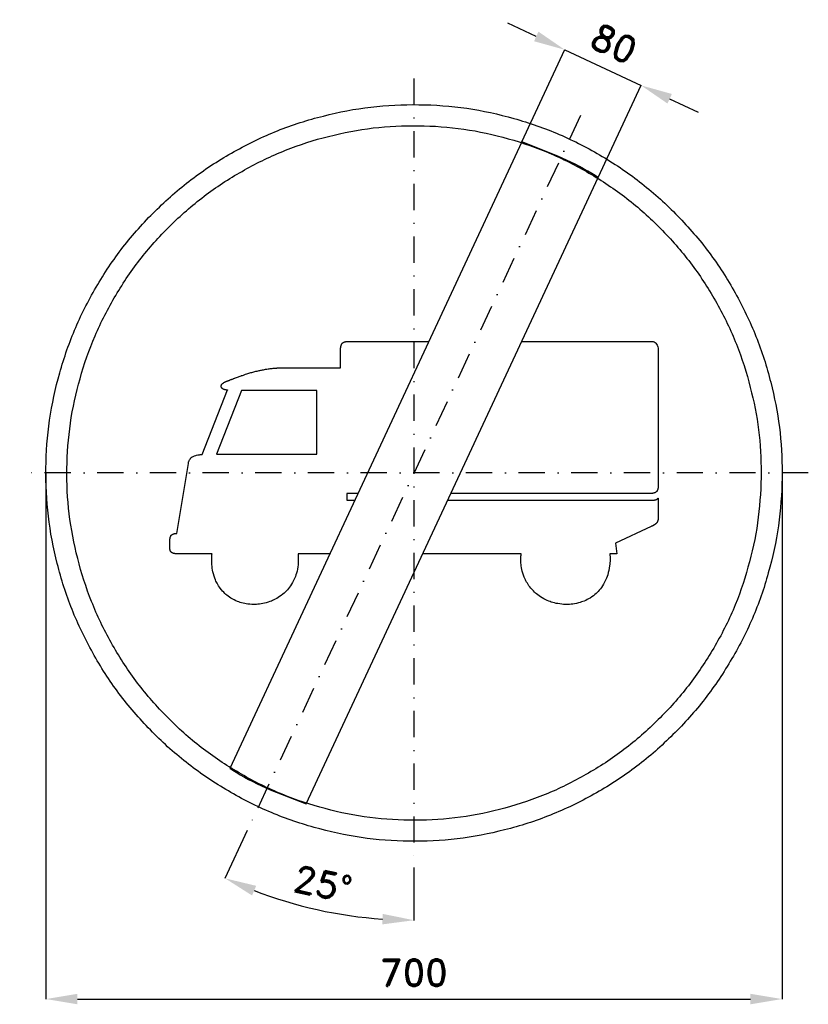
# Model space of a CAD drawing. Header units: millimetres. Extents: x -375 to 375, y -505 to 431.
import ezdxf

# ---------------------------------------------------------------- set-up
doc = ezdxf.new("R2010")
doc.units = ezdxf.units.MM
doc.header["$LTSCALE"] = 5
doc.linetypes.add('ČERCHOVANÁX2', pattern=[2, 1, -0.5, 0, -0.5])
doc.layers.add('Kóty', color=2, linetype='Continuous')
doc.layers.add('Značka', color=7, linetype='Continuous')
doc.styles.get("Standard").update_dxf_attribs({"font": 'romand.shx', "height": 25})
doc.dimstyles.get("Standard").update_dxf_attribs({"dimtxt": 25, "dimasz": 30, "dimexe": 0.18, "dimexo": 0.0625, "dimgap": 12.5, "dimtad": 1, "dimdec": 0, "dimzin": 0, "dimdsep": 46, "dimtxsty": 'Standard', "dimcen": 0.09, "dimadec": 0, "dimazin": 0, "dimtfac": 1, "dimtdec": 0, "dimtofl": 0, "dimtmove": 0, "dimatfit": 3, "dimfxl": 1, "dimtolj": 1, "dimtzin": 0, "dimarcsym": 0})

# ---------------------------------------------------------------- blocks, each defined once
blk = doc.blocks.new('*D2')
at = {"layer": 'Defpoints', "color": 0, "transparency": 16777216}
for p in [(-350.05, 0), (350, -4.58), (350, -500.03)]:
    blk.add_point(p, dxfattribs=at)
at = {"layer": 'Kóty', "color": 0, "lineweight": -2, "transparency": 16777216}
for p, q in [((-350.05, -0.06), (-350.05, -500.21)), ((350, -4.64), (350, -500.21)), ((-320.05, -500.03), (320, -500.03))]:
    blk.add_line(p, q, dxfattribs=at)
at = {"layer": 'Kóty', "color": 0, "transparency": 16777216}
for points in [[(-320.05, -495.03), (-320.05, -505.03), (-350.05, -500.03)], [(320, -495.03), (320, -505.03), (350, -500.03)]]:
    blk.add_solid(points, dxfattribs=at)
at = {"layer": 'Kóty', "color": 0, "transparency": 16777216, "insert": (-0.03, -475.03), "char_height": 25, "attachment_point": 5}
blk.add_mtext('\\A1;700', dxfattribs=at)
blk = doc.blocks.new('*D3')
at = {"layer": 'Defpoints', "color": 0, "transparency": 16777216}
for p in [(215.95, 368.33), (102.6, 314.6), (175.1, 280.77)]:
    blk.add_point(p, dxfattribs=at)
at = {"layer": 'Kóty', "color": 0, "lineweight": -2, "transparency": 16777216}
for p, q in [((116.27, 414.84), (89.08, 427.53)), ((102.63, 314.66), (143.53, 402.32)), ((175.13, 280.83), (216.03, 368.5)), ((243.14, 355.65), (270.32, 342.96))]:
    blk.add_line(p, q, dxfattribs=at)
at = {"layer": 'Kóty', "color": 0, "transparency": 16777216}
for points in [[(118.38, 419.37), (114.15, 410.31), (143.45, 402.16)], [(245.25, 360.18), (241.02, 351.12), (215.95, 368.33)]]:
    blk.add_solid(points, dxfattribs=at)
at = {"layer": 'Kóty', "color": 0, "transparency": 16777216, "insert": (190.27, 407.9), "char_height": 25, "attachment_point": 5, "rotation": 334.98787}
blk.add_mtext('\\A1;80', dxfattribs=at)
blk = doc.blocks.new('*D4')
at = {"layer": 'Defpoints', "color": 0, "transparency": 16777216}
for p in [(0, 375), (158.48, 339.87), (-158.48, -339.87), (0, -375), (-121.93, -407.27)]:
    blk.add_point(p, dxfattribs=at)
at = {"layer": 'Kóty', "color": 0, "lineweight": -2, "transparency": 16777216}
for p, q in [((-158.51, -339.92), (-179.74, -385.46)), ((0, -375.06), (0, -425.31))]:
    blk.add_line(p, q, dxfattribs=at)
blk.add_arc((0, 0), 425.13, 249.04403, 265.95597, dxfattribs=at)
at = {"layer": 'Kóty', "color": 0, "transparency": 16777216}
for points in [[(-154, -401.61), (-150.1, -392.41), (-179.67, -385.3)], [(-29.8, -419.07), (-30.16, -429.07), (0, -425.13)]]:
    blk.add_solid(points, dxfattribs=at)
at = {"layer": 'Kóty', "color": 0, "transparency": 16777216, "insert": (-86.6, -390.64), "char_height": 25, "attachment_point": 5, "rotation": 347.5}
blk.add_mtext('\\A1;25°', dxfattribs=at)

msp = doc.modelspace()

# ---------------------------------------------------------------- linework, layer by layer
at = {"layer": 'Kóty'}
msp.add_lwpolyline([(143.4517, 402.1593), (215.9517, 368.3333)], dxfattribs=at)
at = {"layer": 'Značka', "color": 6, "linetype": 'ČERCHOVANÁX2', "lineweight": 25, "ltscale": 5}
for p, q in [((0, 375), (0, -375)), ((158.4818, 339.8654), (-158.4818, -339.8654)), ((375, 0), (-375, 0))]:
    msp.add_line(p, q, dxfattribs=at)
at = {"layer": 'Značka', "color": 5}
for points in [[(350, 0), (350, -2.291), (350, -4.581, -0.0321663), (346.5, -50.208, -0.0357268), (336.9, -95.004, -0.0366679), (321.8, -138.262, -0.0347487), (300.8, -178.953, -0.0340422), (275, -216.774, -0.0344423), (244.2, -250.7057, -0.0345546), (209.5, -280.5629, -0.0344262), (171, -305.3736, -0.034386), (129.7, -325.2231, -0.0344168), (86.2, -339.2308, -0.0344232), (41.2, -347.7241, -0.0344159), (-4.6, -349.97, -0.0344167), (-50.2, -346.5273, -0.034417), (-95, -336.8593, -0.0344219), (-138.2, -321.7156, -0.0344258), (-179, -300.7922, -0.0344196), (-216.8, -274.9795, -0.0344135), (-250.7, -244.227, -0.0344027), (-280.6, -209.504, -0.0344212), (-305.4, -171.017, -0.0344081), (-325.2, -129.751, -0.0344167), (-339.2, -86.154, -0.034422), (-347.7, -41.156, -0.0344239), (-350, 4.581, -0.0344186), (-346.5, 50.244, -0.0344066), (-336.9, 95.004, -0.0344079), (-321.7, 138.22, -0.0344215), (-300.8, 178.953, -0.0344123), (-275, 216.776, -0.0344159), (-244.2, 250.706, -0.0344112), (-209.5, 280.56, -0.0344102), (-171, 305.374, -0.0344135), (-129.8, 325.224, -0.0344133), (-86.2, 339.231, -0.0344178), (-41.2, 347.724, -0.0344147), (4.6, 349.97, -0.0344183), (50.2, 346.527, -0.0344185), (95, 336.859, -0.0344139), (138.2, 321.715, -0.0344122), (179, 300.792, -0.034421), (216.8, 274.98, -0.0343987), (250.7, 244.227, -0.0344281), (280.6, 209.501, -0.0344954), (305.4, 171.017, -0.0344081), (325.2, 129.763, -0.0340917), (339.2, 86.154, -0.0328069), (347.5, 43.384, -0.0342764), (350, 0)], [(330, 0), (330, -2.16), (330, -4.32, -0.0321676), (326.7, -47.339, -0.0357412), (317.6, -89.575, -0.0366598), (303.4, -130.361, -0.0347689), (283.6, -168.727, -0.0340415), (259.3, -204.387, -0.0344506), (230.3, -236.38, -0.034559), (197.5, -264.5307, -0.0344287), (161.2, -287.9237, -0.034392), (122.3, -306.6389, -0.034413), (81.2, -319.8462, -0.0344226), (38.8, -327.8541, -0.0344166), (-4.3, -329.9717, -0.0344155), (-47.4, -326.7258, -0.0344178), (-89.6, -317.6102, -0.0344206), (-130.3, -303.3319, -0.0344145), (-168.7, -283.6041, -0.034423), (-204.4, -259.2663, -0.034424), (-236.4, -230.271, -0.0344207), (-264.5, -197.532, -0.0344091), (-287.9, -161.245, -0.0344122), (-306.6, -122.337, -0.0343888), (-319.8, -81.231, -0.0343928), (-327.9, -38.804, -0.034449), (-330, 4.32, -0.0344398), (-326.7, 47.373, -0.0344103), (-317.6, 89.575, -0.0344275), (-303.3, 130.322, -0.0344042), (-283.6, 168.727, -0.0344117), (-259.3, 204.389, -0.034409), (-230.3, 236.38, -0.0344094), (-197.5, 264.528, -0.0344108), (-161.2, 287.924, -0.0344214), (-122.3, 306.639, -0.0344114), (-81.2, 319.846, -0.034423), (-38.8, 327.854, -0.0344179), (4.3, 329.972, -0.0344171), (47.4, 326.726, -0.0344183), (89.6, 317.61, -0.0344109), (130.3, 303.332, -0.0344202), (168.7, 283.604, -0.0344124), (204.4, 259.267, -0.034393), (236.4, 230.271, -0.0344124), (264.5, 197.529, -0.0344903), (287.9, 161.245, -0.0344317), (306.6, 122.348, -0.034062), (319.8, 81.231, -0.032789), (327.7, 40.905, -0.034256), (330, 0)], [(175.1, 280.775), (172.2, 282.633), (169.2, 284.464, 0.0360054), (136.7, 301.075), (102.6, 314.601), (-175.1, -280.7754), (-172.2, -282.6332), (-169.2, -284.4635, 0.0360042), (-136.7, -301.0751), (-102.6, -314.6012), (175.1, 280.775)]]:
    msp.add_lwpolyline(points, format="xyb", dxfattribs=at)
for points in [[(-79.9836, -76.85), (-110.1, -76.85), (-110.1, -76.932), (-110.1, -77.014), (-110.1, -77.586), (-110.1, -78.159), (-110.1, -78.705), (-110, -79.25), (-110, -79.797), (-110, -80.343), (-110, -80.78), (-110, -81.217), (-110, -81.683), (-110, -82.148), (-110, -82.23), (-110, -82.312), (-110, -82.621), (-110, -82.929), (-110, -83.546), (-110, -84.163), (-110.1, -85.709), (-110.2, -87.252), (-110.5, -89.307), (-110.8, -91.347), (-111.2, -93.37), (-111.8, -95.369), (-112.3, -96.947), (-112.8, -98.5), (-113.6, -100.401), (-114.5, -102.264), (-115.4, -104.042), (-116.4, -105.774), (-117.3, -107.173), (-118.3, -108.525), (-119.3, -109.835), (-120.4, -111.097), (-121.3, -112.073), (-122.3, -113.014), (-123.5, -114.142), (-124.7, -115.221), (-126.2, -116.418), (-127.8, -117.546), (-129.1, -118.426), (-130.5, -119.246), (-131.9, -120.015), (-133.3, -120.726), (-134.5, -121.257), (-135.6, -121.748), (-137.1, -122.31), (-138.7, -122.82), (-140.5, -123.376), (-142.3, -123.856), (-143.8, -124.193), (-145.4, -124.466), (-147, -124.685), (-148.5, -124.845), (-149.8, -124.933), (-151, -124.98), (-152.6, -124.984), (-154.2, -124.937), (-156.1, -124.829), (-158, -124.644), (-159.5, -124.425), (-161, -124.141), (-162.6, -123.801), (-164.1, -123.399), (-165.3, -123.036), (-166.5, -122.631), (-167.9, -122.069), (-169.4, -121.452), (-171.1, -120.65), (-172.8, -119.768), (-174.1, -118.967), (-175.5, -118.101), (-176.8, -117.182), (-178, -116.206), (-179, -115.388), (-179.9, -114.532), (-181, -113.415), (-182.1, -112.253), (-183.2, -110.962), (-184.3, -109.622), (-185.1, -108.467), (-185.9, -107.277), (-186.6, -106.058), (-187.3, -104.812), (-187.8, -103.797), (-188.3, -102.766), (-188.8, -101.458), (-189.4, -100.131), (-190.1, -98.041), (-190.8, -95.918), (-191.2, -94.127), (-191.6, -92.316), (-191.9, -90.494), (-192.1, -88.66), (-192.3, -87.19), (-192.4, -85.716), (-192.4, -83.876), (-192.4, -82.035), (-192.3, -81.382), (-192.3, -80.728), (-192.3, -80.23), (-192.3, -79.732), (-192.3, -79.243), (-192.2, -78.755), (-192.2, -78.35), (-192.2, -77.946), (-192.2, -77.484), (-192.1, -77.023), (-192.1, -76.936), (-192.1, -76.85), (-224.6, -76.847), (-224.7, -76.847), (-224.7, -76.847), (-224.7, -76.848), (-224.8, -76.849), (-224.8, -76.85), (-224.9, -76.85), (-224.9, -76.851), (-225, -76.851), (-225, -76.851), (-225, -76.851), (-225.1, -76.851), (-225.1, -76.851), (-225.5, -76.851), (-225.8, -76.848), (-226.1, -76.841), (-226.4, -76.828), (-226.7, -76.809), (-227, -76.784), (-227.2, -76.76), (-227.5, -76.729), (-227.7, -76.683), (-228, -76.629), (-228.2, -76.589), (-228.4, -76.544), (-228.6, -76.502), (-228.8, -76.456), (-228.9, -76.406), (-229.1, -76.352), (-229.2, -76.305), (-229.4, -76.255), (-229.5, -76.189), (-229.7, -76.117), (-229.8, -76.06), (-229.9, -75.999), (-230, -75.946), (-230.1, -75.89), (-230.2, -75.832), (-230.3, -75.771), (-230.4, -75.721), (-230.4, -75.67), (-230.5, -75.603), (-230.6, -75.534), (-230.7, -75.454), (-230.8, -75.372), (-230.9, -75.301), (-231, -75.228), (-231, -75.152), (-231.1, -75.074), (-231.1, -75.01), (-231.2, -74.945), (-231.3, -74.862), (-231.3, -74.778), (-231.4, -74.674), (-231.5, -74.567), (-231.5, -74.477), (-231.6, -74.385), (-231.6, -74.292), (-231.7, -74.197), (-231.7, -74.12), (-231.7, -74.043), (-231.8, -73.945), (-231.8, -73.846), (-231.8, -73.738), (-231.9, -73.63), (-231.9, -73.539), (-231.9, -73.448), (-231.9, -73.356), (-232, -73.264), (-232, -73.19), (-232, -73.116), (-232, -73.024), (-232, -72.93), (-232.1, -72.793), (-232.1, -72.655), (-232.1, -72.539), (-232.1, -72.424), (-232.1, -72.308), (-232.1, -72.193), (-232.1, -72.1), (-232.1, -72.008), (-232.1, -71.892), (-232.1, -71.776), (-232.1, -71.735), (-232.1, -71.694), (-232.1, -71.659), (-232.1, -71.624), (-232.1, -71.59), (-232.1, -71.555), (-232.1, -71.528), (-232.1, -71.5), (-232.1, -71.466), (-232.1, -71.432), (-232.1, -71.322), (-232.1, -71.212), (-232.1, -70.992), (-232.1, -70.772), (-232.1, -70.222), (-232.1, -69.672), (-232.1, -68.938), (-232.1, -68.205), (-232.1, -67.472), (-232.1, -66.739), (-232.1, -66.152), (-232.1, -65.565), (-232.1, -64.832), (-232.1, -64.099), (-232.1, -63.791), (-232.1, -63.484), (-232.1, -63.228), (-232.1, -62.972), (-232.1, -62.717), (-232, -62.462), (-232, -62.259), (-232, -62.056), (-231.9, -61.805), (-231.9, -61.554), (-231.8, -61.377), (-231.8, -61.2), (-231.7, -61.054), (-231.7, -60.91), (-231.6, -60.766), (-231.6, -60.624), (-231.5, -60.512), (-231.5, -60.4), (-231.4, -60.263), (-231.4, -60.127), (-231.3, -59.983), (-231.2, -59.842), (-231.1, -59.727), (-231.1, -59.614), (-231, -59.504), (-230.9, -59.397), (-230.8, -59.313), (-230.8, -59.231), (-230.7, -59.132), (-230.6, -59.035), (-230.5, -58.925), (-230.3, -58.818), (-230.2, -58.733), (-230.1, -58.651), (-230, -58.573), (-229.9, -58.498), (-229.8, -58.44), (-229.7, -58.384), (-229.6, -58.318), (-229.5, -58.254), (-229.3, -58.176), (-229.2, -58.102), (-229.1, -58.045), (-228.9, -57.992), (-228.8, -57.942), (-228.6, -57.896), (-228.5, -57.861), (-228.4, -57.828), (-228.3, -57.79), (-228.1, -57.755), (-228, -57.729), (-227.9, -57.704), (-227.8, -57.685), (-227.7, -57.666), (-227.7, -57.649), (-227.6, -57.633), (-227.5, -57.621), (-227.4, -57.609), (-227.3, -57.596), (-227.2, -57.583), (-227.1, -57.56), (-226.9, -57.54), (-226.8, -57.525), (-226.6, -57.512), (-226.5, -57.501), (-226.3, -57.492), (-226.2, -57.485), (-226.1, -57.479), (-226, -57.474), (-225.8, -57.469), (-225.8, -57.468), (-225.7, -57.467), (-225.7, -57.466), (-225.6, -57.465), (-225.6, -57.465), (-225.5, -57.464), (-225.5, -57.464), (-225.5, -57.463), (-225.4, -57.462), (-225.4, -57.461), (-225.4, -57.461), (-225.4, -57.461), (-214.6, 8.953), (-214.6, 8.969), (-214.6, 8.986), (-214.6, 9.003), (-214.6, 9.037), (-214.6, 9.071), (-214.6, 9.155), (-214.6, 9.24), (-214.6, 9.353), (-214.5, 9.465), (-214.5, 9.578), (-214.5, 9.691), (-214.5, 9.781), (-214.4, 9.871), (-214.4, 9.966), (-214.4, 10.061), (-214.4, 10.078), (-214.4, 10.095), (-214.4, 10.177), (-214.3, 10.259), (-214.3, 10.421), (-214.2, 10.583), (-214.1, 10.972), (-213.9, 11.359), (-213.7, 11.849), (-213.5, 12.329), (-213.2, 12.791), (-212.9, 13.234), (-212.7, 13.584), (-212.4, 13.918), (-212.1, 14.277), (-211.7, 14.611), (-211.6, 14.671), (-211.6, 14.73), (-211.6, 14.735), (-211.5, 14.74), (-211.5, 14.748), (-211.5, 14.757), (-211.5, 14.767), (-211.5, 14.778), (-211.5, 14.789), (-211.5, 14.8), (-211.5, 14.808), (-211.5, 14.817), (-211.4, 14.828), (-211.4, 14.839), (-211.3, 14.923), (-211.2, 15.006), (-211, 15.168), (-210.7, 15.32), (-210.1, 15.679), (-209.5, 15.989), (-208.6, 16.356), (-207.6, 16.65), (-206.7, 16.896), (-205.7, 17.088), (-204.9, 17.21), (-204.1, 17.306), (-203.3, 17.383), (-202.5, 17.437), (-202.4, 17.444), (-202.2, 17.451), (-202.2, 17.452), (-202.2, 17.453), (-202.2, 17.456), (-202.1, 17.459), (-202.1, 17.465), (-202, 17.472), (-201.9, 17.48), (-201.8, 17.487), (-201.7, 17.494), (-201.6, 17.499), (-201.5, 17.503), (-201.5, 17.506), (-201.4, 17.508), (-201.3, 17.509), (-201.3, 17.509), (-201.3, 17.509), (-177.3, 78.83), (-177.3, 78.83), (-177.3, 78.829), (-177.4, 78.826), (-177.4, 78.823), (-177.5, 78.821), (-177.5, 78.818), (-177.6, 78.815), (-177.6, 78.813), (-177.7, 78.811), (-177.7, 78.81), (-177.8, 78.809), (-177.8, 78.809), (-178.1, 78.809), (-178.5, 78.82), (-178.7, 78.84), (-179, 78.872), (-179.3, 78.912), (-179.5, 78.963), (-179.8, 79.011), (-180, 79.066), (-180.2, 79.145), (-180.5, 79.233), (-180.7, 79.314), (-180.9, 79.402), (-181.1, 79.482), (-181.3, 79.569), (-181.5, 79.662), (-181.6, 79.762), (-181.8, 79.846), (-181.9, 79.935), (-182, 80.051), (-182.2, 80.173), (-182.3, 80.269), (-182.4, 80.369), (-182.5, 80.455), (-182.6, 80.544), (-182.7, 80.636), (-182.8, 80.73), (-182.8, 80.808), (-182.9, 80.887), (-182.9, 80.989), (-183, 81.093), (-183.1, 81.211), (-183.1, 81.333), (-183.2, 81.436), (-183.2, 81.542), (-183.3, 81.649), (-183.3, 81.758), (-183.3, 81.846), (-183.4, 81.934), (-183.4, 82.046), (-183.4, 82.159), (-183.4, 82.302), (-183.4, 82.445), (-183.4, 82.563), (-183.4, 82.682), (-183.4, 82.8), (-183.4, 82.918), (-183.3, 83.011), (-183.3, 83.103), (-183.3, 83.218), (-183.2, 83.331), (-183.2, 83.493), (-183.1, 83.651), (-183, 83.779), (-183, 83.904), (-182.9, 84.027), (-182.8, 84.146), (-182.7, 84.239), (-182.7, 84.331), (-182.6, 84.443), (-182.5, 84.553), (-182.3, 84.721), (-182.2, 84.883), (-182, 85.013), (-181.9, 85.139), (-181.7, 85.261), (-181.6, 85.378), (-181.5, 85.47), (-181.3, 85.559), (-181.2, 85.668), (-181, 85.774), (-180.7, 85.998), (-180.3, 86.211), (-180, 86.379), (-179.7, 86.537), (-179.4, 86.689), (-179.1, 86.832), (-178.8, 86.943), (-178.6, 87.048), (-178.3, 87.174), (-177.9, 87.294), (-177.8, 87.335), (-177.7, 87.375), (-177.6, 87.408), (-177.5, 87.442), (-177.4, 87.474), (-177.3, 87.507), (-177.3, 87.533), (-177.2, 87.558), (-177.1, 87.59), (-177, 87.622), (-176.9, 87.651), (-176.8, 87.679), (-176.8, 87.703), (-176.7, 87.727), (-176.6, 87.752), (-176.6, 87.776), (-176.5, 87.796), (-176.5, 87.815), (-176.4, 87.84), (-176.3, 87.865), (-176.1, 87.933), (-175.9, 88), (-175.8, 88.056), (-175.6, 88.114), (-175.5, 88.171), (-175.3, 88.229), (-175.2, 88.276), (-175.1, 88.323), (-174.9, 88.381), (-174.7, 88.44), (-174.2, 88.661), (-173.6, 88.882), (-173.1, 89.067), (-172.6, 89.253), (-172.1, 89.44), (-171.6, 89.626), (-171.2, 89.776), (-170.8, 89.925), (-170.4, 90.111), (-169.9, 90.296), (-168.9, 90.674), (-167.9, 91.048), (-167, 91.357), (-166.2, 91.663), (-165.4, 91.965), (-164.5, 92.264), (-163.9, 92.501), (-163.2, 92.736), (-162.3, 93.025), (-161.5, 93.311), (-160.3, 93.713), (-159.1, 94.105), (-158.1, 94.424), (-157.1, 94.734), (-156.1, 95.038), (-155.1, 95.333), (-154.2, 95.564), (-153.4, 95.788), (-152.4, 96.061), (-151.4, 96.325), (-150.3, 96.599), (-149.2, 96.864), (-148.3, 97.077), (-147.4, 97.282), (-146.5, 97.479), (-145.6, 97.669), (-144.9, 97.816), (-144.1, 97.958), (-143.2, 98.127), (-142.3, 98.29), (-141.1, 98.507), (-139.8, 98.717), (-138.8, 98.884), (-137.8, 99.041), (-136.7, 99.187), (-135.7, 99.319), (-134.9, 99.413), (-134, 99.497), (-133.2, 99.573), (-132.3, 99.633), (-132.1, 99.642), (-132, 99.651), (-131.9, 99.653), (-131.9, 99.654), (-131.9, 99.658), (-131.8, 99.661), (-131.7, 99.669), (-131.5, 99.677), (-131.3, 99.687), (-131.1, 99.697), (-130.9, 99.707), (-130.8, 99.716), (-130.6, 99.724), (-130.5, 99.732), (-130.3, 99.74), (-130.1, 99.749), (-130.1, 99.75), (-130.1, 99.752), (-69.8, 99.752), (-69.8, 117.184), (-69.8, 117.193), (-69.8, 117.202), (-69.8, 117.262), (-69.8, 117.323), (-69.8, 117.381), (-69.8, 117.44), (-69.8, 117.498), (-69.8, 117.556), (-69.8, 117.603), (-69.8, 117.65), (-69.8, 117.709), (-69.8, 117.768), (-69.8, 118.14), (-69.8, 118.512), (-69.8, 118.821), (-69.7, 119.13), (-69.7, 119.438), (-69.6, 119.745), (-69.6, 119.99), (-69.6, 120.233), (-69.5, 120.536), (-69.4, 120.837), (-69.4, 121.043), (-69.3, 121.248), (-69.2, 121.416), (-69.2, 121.583), (-69.1, 121.748), (-69, 121.911), (-69, 122.039), (-68.9, 122.166), (-68.8, 122.321), (-68.8, 122.474), (-68.7, 122.612), (-68.6, 122.746), (-68.5, 122.856), (-68.4, 122.963), (-68.3, 123.067), (-68.3, 123.168), (-68.2, 123.247), (-68.1, 123.324), (-68, 123.417), (-67.9, 123.507), (-67.8, 123.612), (-67.7, 123.712), (-67.6, 123.793), (-67.5, 123.869), (-67.4, 123.942), (-67.3, 124.013), (-67.2, 124.066), (-67.1, 124.118), (-67, 124.179), (-66.8, 124.238), (-66.7, 124.324), (-66.5, 124.404), (-66.3, 124.465), (-66.2, 124.52), (-66, 124.572), (-65.8, 124.619), (-65.7, 124.654), (-65.6, 124.687), (-65.4, 124.724), (-65.2, 124.758), (-65.1, 124.79), (-64.9, 124.819), (-64.8, 124.84), (-64.6, 124.86), (-64.5, 124.878), (-64.4, 124.895), (-64.2, 124.907), (-64.1, 124.918), (-64, 124.931), (-63.9, 124.943), (-63.6, 124.961), (-63.3, 124.975), (-63.1, 124.985), (-62.9, 124.992), (-62.7, 124.997), (-62.5, 125), (-62.3, 125), (-62.2, 125), (-62, 124.998), (-61.8, 124.995), (-61.8, 124.994), (-61.7, 124.994), (14.1618, 124.9935)], [(102.4389, 124.9929), (226, 124.992), (226.2, 124.988), (226.4, 124.981), (227.4, 124.821), (228.4, 124.448), (229.2, 123.958), (229.9, 123.328), (230.6, 122.504), (231.1, 121.584), (231.5, 120.684), (231.8, 119.744), (232.1, 118.735), (232.1, 117.711), (232.1, 117.553), (232.1, 117.394), (232.1, 117.381), (232.1, 115.432), (232.1, 113.483), (232.1, 109.584), (232.1, 105.686), (232.1, 95.939), (232.1, 86.193), (232.1, 73.198), (232.1, 60.203), (232.1, 47.207), (232.1, 34.212), (232.1, 23.816), (232.1, 13.42), (232.1, 2.374), (232.1, -8.672), (232.1, -10.621), (232.1, -12.57), (232.1, -12.611), (232.1, -12.652), (232.1, -12.735), (232.1, -12.817), (232.1, -13.022), (232.1, -13.227), (232.1, -13.501), (232.1, -13.774), (232.1, -14.047), (232.1, -14.32), (232, -14.537), (232, -14.753), (231.9, -15.023), (231.9, -15.291), (231.8, -15.473), (231.8, -15.654), (231.8, -15.803), (231.7, -15.952), (231.7, -16.099), (231.6, -16.244), (231.5, -16.359), (231.5, -16.473), (231.4, -16.613), (231.4, -16.752), (231.3, -16.908), (231.2, -17.061), (231.1, -17.186), (231, -17.307), (230.9, -17.425), (230.8, -17.54), (230.7, -17.629), (230.7, -17.716), (230.5, -17.821), (230.4, -17.923), (230.3, -18.053), (230.1, -18.177), (230, -18.275), (229.9, -18.367), (229.7, -18.455), (229.6, -18.538), (229.5, -18.601), (229.4, -18.661), (229.2, -18.733), (229.1, -18.801), (228.8, -18.897), (228.6, -18.985), (228.4, -19.052), (228.2, -19.114), (228, -19.171), (227.8, -19.223), (227.7, -19.262), (227.5, -19.298), (227.3, -19.341), (227.1, -19.38), (226.7, -19.448), (226.3, -19.506), (226, -19.546), (225.7, -19.579), (225.4, -19.606), (225, -19.628), (224.8, -19.641), (224.5, -19.65), (224.2, -19.657), (223.9, -19.661), (223.8, -19.663), (223.7, -19.664), (223.6, -19.664), (223.6, -19.665), (223.5, -19.665), (223.4, -19.665), (223.4, -19.665), (223.3, -19.666), (223.3, -19.666), (223.2, -19.666), (223.2, -19.666), (223.2, -19.666), (34.9727, -19.6516)], [(-187.8, 17.833), (-92.5, 17.833), (-92.5, 78.477), (-164.1, 78.477), (-187.8, 17.833)], [(-53.3015, -19.6448), (-63.8, -19.644), (-63.8, -25.806), (-56.1752, -25.806)], [(32.1023, -25.8057), (224.6, -25.805), (226.7, -25.805), (226.7, -25.805), (226.7, -25.806), (226.9, -25.808), (227.1, -25.809), (227.3, -25.81), (227.4, -25.809), (227.6, -25.806), (227.8, -25.802), (227.9, -25.797), (228.1, -25.79), (228.2, -25.779), (228.4, -25.766), (228.6, -25.749), (228.8, -25.728), (229, -25.708), (229.1, -25.684), (229.3, -25.657), (229.4, -25.626), (229.6, -25.599), (229.7, -25.569), (229.8, -25.526), (230, -25.48), (230.1, -25.43), (230.3, -25.376), (230.4, -25.327), (230.5, -25.273), (230.7, -25.216), (230.8, -25.155), (230.9, -25.103), (231, -25.048), (231.1, -24.977), (231.2, -24.901), (231.3, -24.82), (231.4, -24.734), (231.5, -24.66), (231.6, -24.582), (231.7, -24.502), (231.8, -24.419), (231.8, -24.351), (231.9, -24.281), (231.9, -24.191), (232, -24.099), (232, -24.074), (232, -24.05), (232.1, -24.029), (232.1, -24.008), (232.1, -23.987), (232.1, -23.967), (232.1, -23.95), (232.1, -23.934), (232.1, -23.913), (232.1, -23.893), (232.1, -43.383), (232.1, -43.427), (232.1, -43.471), (232.1, -43.507), (232.1, -43.544), (232.1, -43.581), (232.1, -43.618), (232.1, -43.648), (232.1, -43.677), (232.1, -43.715), (232.1, -43.752), (232.1, -43.784), (232.1, -43.815), (232.1, -43.878), (232.1, -43.941), (232.1, -44.098), (232.1, -44.254), (232.1, -44.463), (232, -44.671), (232, -44.878), (232, -45.084), (231.9, -45.247), (231.9, -45.41), (231.8, -45.611), (231.7, -45.81), (231.7, -46.009), (231.6, -46.206), (231.5, -46.368), (231.4, -46.528), (231.3, -46.685), (231.3, -46.839), (231.2, -46.961), (231.1, -47.081), (231, -47.228), (230.9, -47.372), (230.7, -47.559), (230.6, -47.741), (230.5, -47.888), (230.3, -48.031), (230.2, -48.171), (230.1, -48.306), (229.9, -48.412), (229.8, -48.514), (229.7, -48.639), (229.5, -48.761), (229.3, -48.899), (229.1, -49.033), (229, -49.142), (228.8, -49.247), (228.7, -49.349), (228.5, -49.449), (228.4, -49.528), (228.3, -49.604), (228.1, -49.698), (227.9, -49.79), (227.7, -49.912), (227.5, -50.032), (227.3, -50.129), (227.1, -50.224), (226.9, -50.317), (226.7, -50.409), (226.6, -50.481), (226.4, -50.552), (226.2, -50.627), (226.1, -50.701), (226, -50.713), (226, -50.726), (226, -50.733), (226, -50.739), (226, -50.749), (225.9, -50.759), (225.9, -50.773), (225.9, -50.787), (225.8, -50.801), (225.8, -50.815), (225.8, -50.826), (225.8, -50.837), (225.7, -50.851), (225.7, -50.865), (191.7, -66.899), (193, -76.85), (186.3, -76.85), (186.3, -76.938), (186.3, -77.026), (186.3, -77.675), (186.3, -78.323), (186.4, -78.976), (186.4, -79.628), (186.4, -80.289), (186.4, -80.949), (186.4, -81.466), (186.4, -81.984), (186.4, -82.507), (186.4, -83.03), (186.4, -83.118), (186.4, -83.207), (186.4, -83.528), (186.4, -83.849), (186.4, -84.493), (186.3, -85.136), (186.2, -86.747), (186, -88.354), (185.7, -90.491), (185.3, -92.612), (184.8, -94.713), (184.3, -96.787), (183.7, -98.422), (183.1, -100.03), (182.2, -101.995), (181.3, -103.918), (180.3, -105.689), (179.3, -107.411), (178.3, -108.8), (177.3, -110.139), (176.2, -111.433), (175.1, -112.675), (174.2, -113.632), (173.2, -114.55), (171.9, -115.643), (170.6, -116.682), (169.1, -117.816), (167.5, -118.873), (166.1, -119.689), (164.7, -120.44), (163.3, -121.136), (161.8, -121.77), (160.6, -122.237), (159.4, -122.662), (157.9, -123.138), (156.4, -123.559), (154.5, -124.013), (152.7, -124.387), (151.1, -124.633), (149.5, -124.812), (147.9, -124.936), (146.3, -125), (145.1, -125.012), (143.8, -124.983), (142.2, -124.895), (140.6, -124.756), (138.7, -124.538), (136.8, -124.245), (135.2, -123.938), (133.7, -123.569), (132.1, -123.147), (130.6, -122.667), (129.4, -122.245), (128.2, -121.784), (126.7, -121.156), (125.3, -120.478), (123.5, -119.609), (121.8, -118.667), (120.4, -117.822), (119.1, -116.918), (117.8, -115.966), (116.5, -114.96), (115.5, -114.122), (114.6, -113.247), (113.5, -112.11), (112.4, -110.93), (111.2, -109.664), (110.2, -108.355), (109.3, -107.228), (108.5, -106.068), (107.8, -104.88), (107.1, -103.666), (106.5, -102.676), (106, -101.67), (105.4, -100.392), (104.9, -99.094), (104.1, -97.149), (103.5, -95.171), (103, -93.498), (102.6, -91.804), (102.3, -90.099), (102, -88.38), (101.8, -87.002), (101.7, -85.618), (101.7, -83.891), (101.6, -82.161), (101.6, -81.522), (101.7, -80.884), (101.7, -80.352), (101.7, -79.821), (101.7, -79.29), (101.7, -78.759), (101.8, -78.335), (101.8, -77.911), (101.8, -77.46), (101.8, -77.009), (101.8, -76.93), (101.9, -76.85)], [(101.9, -76.85), (8.2938, -76.85)]]:
    msp.add_lwpolyline(points, dxfattribs=at)

# ---------------------------------------------------------------- dimensions: what is measured, and where the dimension line sits
at = {"layer": 'Kóty'}
dim = msp.add_aligned_dim(p1=(102.6, 314.601), p2=(175.1, 280.775), distance=96.6194, dimstyle='Standard', dxfattribs=at)
dim.commit()
dim.dimension.update_dxf_attribs({"geometry": '*D3', "text_midpoint": (190.2719, 407.9017)})
dim = msp.add_angular_dim_2l(base=(-121.9282, -407.2686), line1=((0, 375), (0, -375)), line2=((158.4818, 339.8654), (-158.4818, -339.8654)), dimstyle='Standard', dxfattribs=at)
dim.commit()
dim.dimension.update_dxf_attribs({"geometry": '*D4', "text_midpoint": (-86.6037, -390.6438)})
dim = msp.add_linear_dim(base=(350, -500.0294), p1=(-350.0536, 0), p2=(350, -4.581), dimstyle='Standard', dxfattribs=at)
dim.commit()
dim.dimension.update_dxf_attribs({"geometry": '*D2', "text_midpoint": (-0.0268, -475.0294)})

doc.saveas('drawing.dxf')
